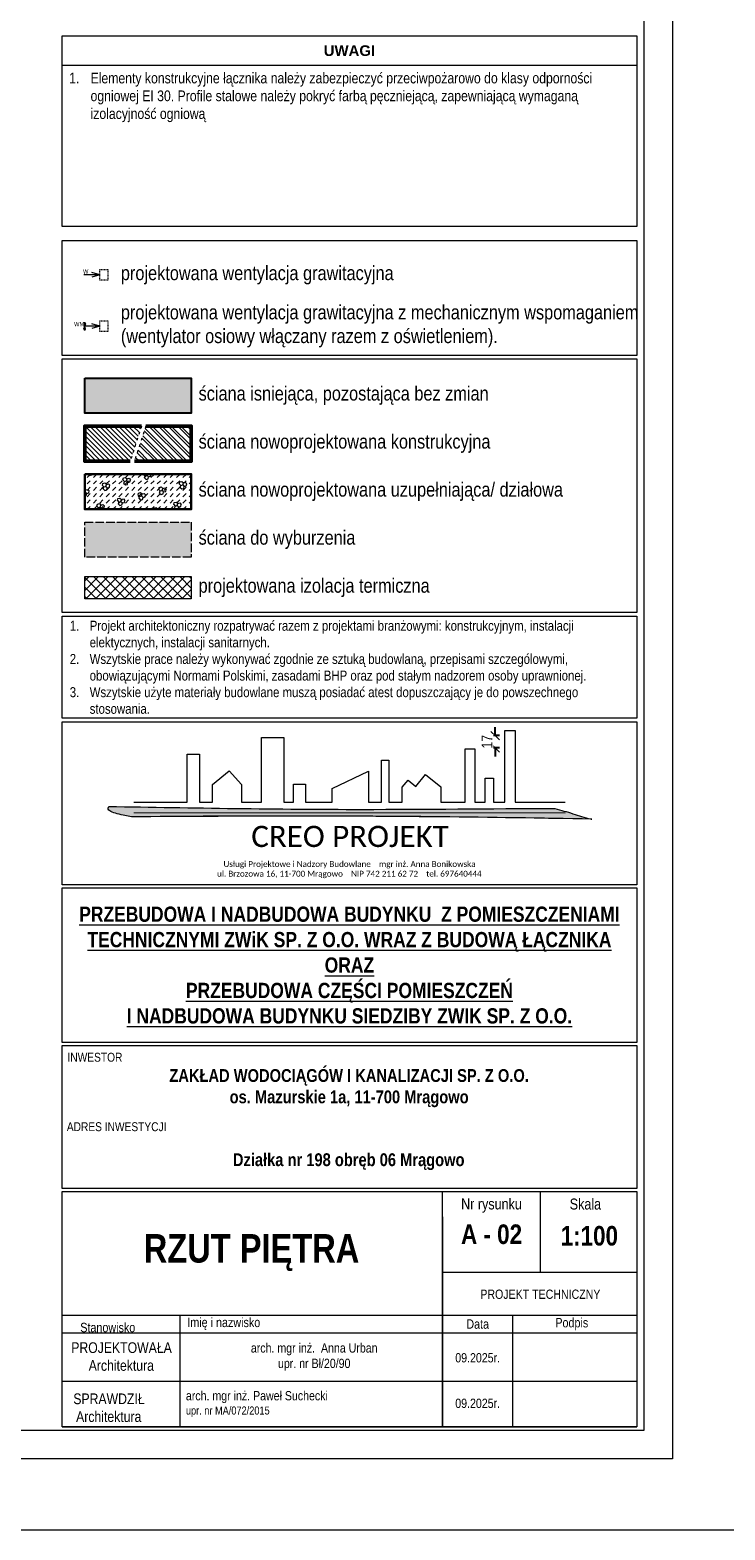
# Model space of a CAD drawing. Header units: millimetres. Extents: x 31175 to 52214, y -18116 to -5516.
# Tile 46 of 155: x 36113 to 37089, y -13916 to -11808. Entities that reach past the tile are written whole.
import ezdxf

# ---------------------------------------------------------------- set-up
doc = ezdxf.new("R2010")
doc.units = ezdxf.units.MM
for name, pattern in [('3', [1, 0.5, -0.5]), ('ACAD_ISO02W100', [15, 12, -3]), ('ACAD_ISO03W100', [30, 12, -18])]:
    doc.linetypes.add(name, pattern=pattern)
doc.layers.get('Defpoints').update_dxf_attribs({"color": 6})
for name, color, linetype, lineweight, true_color in [('A-izolacja', 7, 'Continuous', 9, 0x4775ff), ('A_SCIANA DO WYBURZENIA', 7, 'ACAD_ISO02W100', 18, 0xf7833b), ('r-ramka', 7, 'Continuous', 0, 0x727169), ('S_KRESKOWANIE_SC_ISTN', 7, 'Continuous', 0, 0x878787)]:
    doc.layers.add(name, color=color, linetype=linetype, lineweight=lineweight, true_color=true_color)
for name, color, linetype, lineweight in [('A-kreskowanie', 253, 'Continuous', 0), ('A-opis', 130, 'Continuous', 9), ('A-wymiar', 177, 'Continuous', 0), ('A_SCIANA_ISTN', 253, 'Continuous', 25), ('A_SCIANA_PROJ_KONSTRUKCJA', 3, 'Continuous', 50), ('A_SCINAN_PROJ_DZIALOWA', 5, 'Continuous', 30), ('elewacja C', 253, 'Continuous', 0)]:
    doc.layers.add(name, color=color, linetype=linetype, lineweight=lineweight)
doc.styles.add('BIKWYM', font='BIKROMSW.SHX', dxfattribs={"width": 0.8})
doc.styles.get("Standard").update_dxf_attribs({"font": 'ARIALN.TTF'})
doc.styles.add('wymiar', font='ARIALN.TTF')
doc.styles.add('wymiary', font='ARIALN.TTF')
doc.dimstyles.new('anka', dxfattribs={"dimtxt": 15, "dimasz": 12, "dimexe": 6, "dimexo": 0.0625, "dimgap": 4, "dimtad": 1, "dimdec": 0, "dimzin": 0, "dimdsep": 46, "dimtxsty": 'wymiary', "dimblk": 'OBLIQUE', "dimcen": 0.09, "dimclrt": 7, "dimadec": 0, "dimazin": 0, "dimtfac": 1, "dimtdec": 0, "dimtix": 1, "dimtofl": 0, "dimtmove": 0, "dimatfit": 3, "dimldrblk": 'OBLIQUE', "dimfxl": 6, "dimfxlon": 1, "dimtfill": 1, "dimtolj": 1, "dimtzin": 0, "dimarcsym": 0})

# ---------------------------------------------------------------- blocks, each defined once
blk = doc.blocks.new('_OBLIQUE')
at = {"color": 0, "linetype": 'ByBlock'}
blk.add_line((-0.5, -0.5), (0.5, 0.5), dxfattribs=at)
blk = doc.blocks.new('*D75')
at = {"layer": 'A-wymiar', "color": 0, "lineweight": -2, "transparency": 16777216}
for p, q in [((36766.1, -12799.5), (36766.1, -12787.5)), ((36772.1, -12799.5), (36760.1, -12799.5)), ((36772.1, -12816.7), (36760.1, -12816.7)), ((36766.1, -12816.7), (36766.1, -12828.7))]:
    blk.add_line(p, q, dxfattribs=at)
at = {"layer": 'Defpoints', "color": 0, "transparency": 16777216}
for p in [(37965.3, -12799.5), (37390.6, -12816.7)]:
    blk.add_point(p, dxfattribs=at)
at = {"layer": 'A-wymiar', "color": 0, "lineweight": -2, "transparency": 16777216, "xscale": 12, "yscale": 12, "zscale": 12}
for p, rotation in [((36766.1, -12799.5), 270), ((36766.1, -12816.7), 90)]:
    blk.add_blockref('_OBLIQUE', p, dxfattribs=dict(at, rotation=rotation))
at = {"layer": 'A-wymiar', "color": 7, "transparency": 16777216, "insert": (36754.6, -12808.1), "char_height": 15, "attachment_point": 5, "rotation": 90, "style": 'wymiary', "bg_fill": 3, "box_fill_scale": 1.1, "bg_fill_color": 256, "bg_fill_true_color": 13158600, "bg_fill_transparency": 0}
blk.add_mtext('\\A1;17', dxfattribs=at)
at = {"layer": 'Defpoints', "color": 0, "transparency": 16777216}
blk.add_point((36766.1, -12799.5), dxfattribs=at)
blk = doc.blocks.new('LOGO')
at = {"layer": 'elewacja C'}
h = blk.add_hatch(color=30, dxfattribs=at)
h.dxf.hatch_style = 1
edge = h.paths.add_edge_path()
edge.add_spline(control_points=[(11534.1, 18108), (11532.4, 18108), (11289.1, 18108), (10726.7, 18100.5), (10166.1, 18110.3), (9846.9, 18115.9)], knot_values=[0, 0, 0, 0, 5.133754, 729.732593, 1687.267838, 1687.267838, 1687.267838, 1687.267838], degree=3, periodic=0)
edge.add_spline(control_points=[(9846.9, 18115.9), (9846.1, 18113.8), (9840.3, 18098.6), (9889.5, 18084.9), (9916.9, 18079.7), (9932.8, 18076.7)], knot_values=[0, 0, 0, 0, 6.318514, 46.500226, 101.574566, 101.574566, 101.574566, 101.574566], degree=3, periodic=0)
edge.add_spline(control_points=[(9932.8, 18076.7), (10322, 18078.7), (10902.2, 18081.7), (11482.3, 18071.2), (11673.1, 18067.7)], knot_values=[0, 0, 0, 0, 1167.750225, 1740.44888, 1740.44888, 1740.44888, 1740.44888], degree=3, periodic=0)
edge.add_spline(control_points=[(11673.1, 18067.7), (11671.6, 18068.1), (11647.3, 18072.9), (11601.8, 18089.6), (11556.8, 18101.9), (11534.1, 18108)], knot_values=[0, 0, 0, 0, 4.823923, 74.316576, 144.781951, 144.781951, 144.781951, 144.781951], degree=3, periodic=0)
at = {"layer": 'elewacja C', "color": 7}
blk.add_lwpolyline([(9941.5, 18131.4), (10143.1, 18131.4), (10143.1, 18312.9), (10190.9, 18312.9), (10190.9, 18131.4), (10239.4, 18131.4), (10239.4, 18198.3), (10302.6, 18251), (10348.8, 18198.8), (10348.8, 18131.4), (10424.9, 18131.4), (10424.9, 18376.1), (10509.3, 18376.1), (10509.3, 18131.4), (10545.8, 18131.4), (10545.8, 18200.4), (10590.6, 18200.4), (10590.6, 18131.4), (10691.4, 18131.4), (10691.4, 18183.5), (10828.6, 18248.8), (10828.6, 18131.4), (10877.8, 18131.4), (10877.8, 18290.5), (10905.9, 18290.5), (10905.9, 18131.4), (10957, 18131.4), (10957, 18188.2), (10978.7, 18215.2), (11007.9, 18191.3), (11045.2, 18236), (11102.5, 18189.8), (11102.5, 18131.4), (11195, 18131.4), (11195, 18333.8), (11231.7, 18333.8), (11231.7, 18131.4), (11270.7, 18131.4), (11270.7, 18222.8), (11301.7, 18222.8), (11301.7, 18131.4), (11344.5, 18131.4), (11344.5, 18403.2), (11383.5, 18403.2), (11383.5, 18131.4), (11573.1, 18131.4)], dxfattribs=at)
at = {"layer": 'elewacja C', "color": 250, "const_width": 4}
blk.add_lwpolyline([(9941.5, 18091.9), (11574.1, 18091.9)], dxfattribs=at)
at = {"layer": 'elewacja C', "color": 30}
blk.add_arc((10503.6, -40448.4), 58527.8, 88.854996, 90.558825, dxfattribs=at)
for points in [[(9932.8, 18076.7), (9878.9, 18088.3), (9845.1, 18109.9), (9846.9, 18115.9)], [(9846.9, 18115.9), (10804.4, 18104.8), (11529, 18108), (11534.1, 18108)], [(11534.1, 18108), (11601.8, 18088.5), (11668.4, 18068.7), (11673.1, 18067.7)], [(11673.1, 18067.7), (11100.5, 18076.7), (9932.8, 18076.7)]]:
    blk.add_spline(points, degree=3, dxfattribs=at)
at = {"layer": 'elewacja C', "color": 7, "insert": (9846.9, 18042.5), "char_height": 20, "attachment_point": 1}
blk.add_mtext_dynamic_manual_height_columns('\\pi539.21;{\\fCalibri|b0|i0|c0|p34;\\H4x;CREO PROJEKT\\H1.25x;\\P\\pi434.09;\\H0.22x;Usługi Projektowe i Nadzory Budowlane    mgr inż. Anna Bonikowska\\P\\pi409.92;ul. Brzozowa 16, 11-700 Mrągowo    NIP 742 211 62 72    tel. 69764044\\fArial|b0|i0|c238|p34;4}', width=1826.244, gutter_width=12.5, heights=[0], dxfattribs=at)

msp = doc.modelspace()

# ---------------------------------------------------------------- hatches: boundary and pattern name
at = {"layer": 'A-izolacja', "transparency": 33554687}
h = msp.add_hatch(dxfattribs=at)
h.set_pattern_fill('ANSI37', color=256, scale=3, angle=90)
h.set_pattern_definition([(135, (15689.9325, -11663.665), (-6.735192, -6.735192), []), (225, (15689.9325, -11663.665), (6.735192, -6.735192), [])])
h.paths.add_polyline_path([(36339.1, -12576), (36189.5, -12576), (36189.5, -12607.4), (36339.1, -12607.4)])
at = {"layer": 'A-kreskowanie', "lineweight": 5, "true_color": 0xeb7500}
h = msp.add_hatch(dxfattribs=at)
h.set_pattern_fill('ANSI32', color=30, angle=-90)
h.set_pattern_definition([(315, (-1e-10, -4300.834), (6.735192, 6.735192), []), (315, (-1e-10, -4305.324), (6.735192, 6.735192), [])])
h.paths.add_polyline_path([(36339.1, -12364.5), (36275.3, -12364.5), (36259.3, -12413.9), (36339.1, -12413.9)])
at = {"layer": 'A_SCIANA DO WYBURZENIA', "transparency": 33554687}
h = msp.add_hatch(dxfattribs=at)
h.set_pattern_fill('DOTS', color=256, scale=0.75)
h.set_pattern_definition([(0, (15689.9325, -11625.6659), (0.5953125, 1.190625), [0, -1.190625])])
h.paths.add_polyline_path([(36339.1, -12499.5), (36189.5, -12499.5), (36189.5, -12548.9), (36339.1, -12548.9)])
at = {"layer": 'A_SCIANA_PROJ_KONSTRUKCJA', "lineweight": 9, "true_color": 0x2ad533}
h = msp.add_hatch(dxfattribs=at)
h.set_pattern_fill('ANSI31', color=102, scale=1.5, angle=90)
h.set_pattern_definition([(135, (15689.9325, -11625.666), (-3.367596, -3.367596), [])])
h.paths.add_polyline_path([(36269.3, -12364.5), (36189.5, -12364.5), (36189.5, -12413.9), (36253.3, -12413.9)])
at = {"layer": 'A_SCINAN_PROJ_DZIALOWA', "lineweight": 9, "true_color": 0x27773c, "transparency": 33554610}
h = msp.add_hatch(dxfattribs=at)
h.set_pattern_fill('GAZOBETON S100 ISO 1J', color=97, scale=2, pattern_type=2)
h.set_pattern_definition([(15, (-36.012, -4309.333), (7.764572, 28.977773), [2.93294, -27.06706]), (15, (-32.42, -4305.74), (7.764572, 28.977773), [2.93294, -27.06706]), (15, (-37.327, -4304.426), (7.764572, 28.977773), [2.93294, -27.06706]), (15, (-33.735, -4300.834), (7.764572, 28.977773), [2.93294, -27.06706]), (15, (-38.642, -4299.52), (7.764572, 28.977773), [2.93294, -27.06706]), (75, (-39.4, -4302.352), (-21.213201, 21.213203), [2.93294, -27.06706]), (75, (-38.086, -4307.26), (-21.213201, 21.213203), [2.93294, -27.06706]), (75, (-34.494, -4303.667), (-21.213201, 21.213203), [2.93294, -27.06706]), (75, (-33.18, -4308.574), (-21.213201, 21.213203), [2.93294, -27.06706]), (75, (-29.587, -4304.982), (-21.213201, 21.213203), [2.93294, -27.06706]), (315, (-38.086, -4307.26), (28.977773, 7.76457), [2.93294, -27.06706]), (315, (-39.4, -4302.352), (28.977773, 7.76457), [2.93294, -27.06706]), (315, (-34.494, -4303.667), (28.977773, 7.76457), [2.93294, -27.06706]), (315, (-30.902, -4300.075), (28.977773, 7.76457), [2.93294, -27.06706]), (315, (-35.81, -4298.76), (28.977773, 7.76457), [2.93294, -27.06706]), (45, (-33.735, -4300.834), (9e-16, 8.9802561), [6.35, -6.35])])
h.paths.add_polyline_path([(36339.1, -12432), (36189.5, -12432), (36189.5, -12481.4), (36339.1, -12481.4)])
at = {"layer": 'S_KRESKOWANIE_SC_ISTN', "transparency": 33554559}
h = msp.add_hatch(color=256, dxfattribs=at)
h.dxf.hatch_style = 1
h.paths.add_polyline_path([(36339.1, -12297), (36189.5, -12297), (36189.5, -12346.4), (36339.1, -12346.4)])

# ---------------------------------------------------------------- linework, layer by layer
at = {"layer": 'A-izolacja'}
msp.add_lwpolyline([(36189.5, -12576), (36339.1, -12576), (36339.1, -12607.4), (36189.5, -12607.4)], close=True, dxfattribs=at)
at = {"layer": 'A-opis', "lineweight": 9}
for points in [[(36210.7, -12152.1), (36188.2, -12152.1)], [(36210.7, -12152.1), (36199.5, -12148.8)], [(36210.7, -12152.1), (36199.5, -12155.4)], [(36210.7, -12224.3), (36188.2, -12224.3)], [(36188.4, -12221), (36189.5, -12224.3)], [(36188.4, -12227.7), (36189.5, -12224.3)], [(36190.7, -12221), (36189.5, -12224.3)], [(36190.7, -12227.7), (36189.5, -12224.3)], [(36210.7, -12224.3), (36199.5, -12221.1)], [(36210.7, -12224.3), (36199.5, -12227.6)]]:
    msp.add_lwpolyline(points, dxfattribs=at)
at = {"layer": 'A-opis', "linetype": '3', "lineweight": 9, "ltscale": 2}
for points in [[(36221.7, -12159.6), (36210.7, -12159.6), (36210.7, -12144.6), (36221.7, -12144.6)], [(36221.7, -12231.8), (36210.7, -12231.8), (36210.7, -12216.8), (36221.7, -12216.8)]]:
    msp.add_lwpolyline(points, close=True, dxfattribs=at)
at = {"layer": 'A-opis', "linetype": 'ACAD_ISO03W100', "ltscale": 0.3}
for points in [[(36269.3, -12364.5), (36253.3, -12413.9)], [(36275.3, -12364.5), (36259.3, -12413.9)]]:
    msp.add_lwpolyline(points, dxfattribs=at)
at = {"layer": 'A-opis', "lineweight": 9}
for centre, start, end in [((36189.5, -12220.6), 340.8229, 199.1771), ((36189.5, -12228.1), 160.8229, 19.1771)]:
    msp.add_arc(centre, 1.22, start, end, dxfattribs=at)
at = {"layer": 'A_SCIANA DO WYBURZENIA'}
msp.add_lwpolyline([(36189.5, -12499.5), (36339.1, -12499.5), (36339.1, -12548.9), (36189.5, -12548.9)], close=True, dxfattribs=at)
at = {"layer": 'A_SCIANA_ISTN'}
msp.add_lwpolyline([(36189.5, -12297), (36339.1, -12297), (36339.1, -12346.4), (36189.5, -12346.4)], close=True, dxfattribs=at)
at = {"layer": 'A_SCIANA_PROJ_KONSTRUKCJA'}
for points in [[(36253.3, -12413.9), (36189.5, -12413.9), (36189.5, -12364.5), (36269.3, -12364.5)], [(36275.3, -12364.5), (36339.1, -12364.5), (36339.1, -12413.9), (36259.3, -12413.9)]]:
    msp.add_lwpolyline(points, dxfattribs=at)
at = {"layer": 'A_SCINAN_PROJ_DZIALOWA'}
msp.add_lwpolyline([(36189.5, -12432), (36339.1, -12432), (36339.1, -12481.4), (36189.5, -12481.4)], close=True, dxfattribs=at)
at = {"layer": 'r-ramka'}
for p, q in [((36692.1, -13770.7), (36692.1, -13440)), ((36692.1, -13770.7), (36692.1, -13440)), ((36829.6, -13553.5), (36829.6, -13440)), ((36692.1, -13475.8), (36692.1, -13770.7)), ((36692.1, -13553.5), (36965.1, -13553.5)), ((36157.6, -13614), (36965.1, -13614)), ((36323.3, -13770.7), (36323.3, -13614)), ((36323.3, -13770.7), (36323.3, -13614)), ((36692.1, -13614), (36692.1, -13770.7)), ((36790.9, -13770.7), (36790.9, -13614)), ((36790.9, -13770.7), (36790.9, -13614)), ((36157.6, -13638.7), (36965.1, -13638.7)), ((36157.6, -13638.7), (36965.1, -13638.7)), ((36157.6, -13638.7), (36965.1, -13638.7)), ((36157.6, -13706.7), (36965.1, -13706.7)), ((36157.6, -13706.7), (36965.1, -13706.7)), ((36157.6, -13706.7), (36965.1, -13706.7)), ((36157.6, -13706.7), (36965.1, -13706.7)), ((36157.6, -13770.7), (36965.1, -13770.7)), ((36157.6, -13770.7), (36965.1, -13770.7)), ((36157.6, -13770.7), (36965.1, -13770.7)), ((36157.6, -13770.7), (36965.1, -13770.7))]:
    msp.add_line(p, q, dxfattribs=at)
for points in [[(36157.6, -11816.3), (36965.1, -11816.3), (36965.1, -12084.3), (36157.6, -12084.3)], [(36157.6, -11816.3), (36965.1, -11816.3), (36965.1, -11858), (36157.6, -11858)], [(36157.6, -12103.8), (36965.1, -12103.8), (36965.1, -12265.2), (36157.6, -12265.2)], [(36157.6, -12270.2), (36965.1, -12270.2), (36965.1, -12626.6), (36157.6, -12626.6)], [(36157.6, -12631.6), (36965.1, -12631.6), (36965.1, -12775.2), (36157.6, -12775.2)], [(36157.6, -13013.3), (36965.1, -13013.3), (36965.1, -13230.7), (36157.6, -13230.7)], [(36157.6, -13234.7), (36965.1, -13234.7), (36965.1, -13436), (36157.6, -13436)], [(36157.6, -13440), (36965.1, -13440), (36965.1, -13770.7), (36157.6, -13770.7)]]:
    msp.add_lwpolyline(points, close=True, dxfattribs=at)

# ---------------------------------------------------------------- texts
at = {"layer": 'A-opis', "char_height": 15}
for s, width, gutter_width, insert, attachment_point in [('\\pi-30,l30,t30,45;1.^IŚciany w pomieszczeniach mokrych należy wykończyć płytkami ceramicznymi pierwszej jakości, o \\P\\pi0,t45;klasie ścieralności min. 2. W jadalni płytki układać w pasie o wysokości 60 cm nad ciągiem \\Pkuchennym. W szatni oraz toaletach ściany w obszarze umywalki oraz w pomieszczeniu \\Pporządkowym przy zlewie wykończyć płytkami do wysokości 200 cm, z zachowaniem marginesów \\Pmin. 30 cm poza obrys urządzenia. W pomieszczeniu natrysku oraz w toaletach (wc) ściany obłożyć \\Ppłytkami na całej wysokości.\\P\\pi-30,t30,45;2.^IŚciany kabin wc wykonać z bloczków gazobetonoywch gr. 6cm lub zastosować systemowe \\P\\pi0,t45;przegrody kabinowe.', 792.829, 60, (36167.6, -11583.4), 1), ('{\\fArial|b1|i0|c238|p34;UWAGI}', 494.295, 12.5, (36561.3, -11837.1), 5), ('\\pi-30,l30,t30,45;1.^IElementy konstrukcyjne łącznika należy zabezpieczyć przeciwpożarowo do klasy odporności \\P\\pi0,t45;ogniowej EI 30. Profile stalowe należy pokryć farbą pęczniejącą, zapewniającą wymaganą \\Pizolacyjność ogniową', 792.829, 60, (36167.6, -11868), 1)]:
    msp.add_mtext_dynamic_manual_height_columns(s, width=width, gutter_width=gutter_width, heights=[0], dxfattribs=dict(at, insert=insert, attachment_point=attachment_point))
at = {"layer": 'A-opis', "color": 156, "true_color": 0x0f468a, "insert": (35480.8, -11883.1), "char_height": 15, "attachment_point": 1, "style": 'wymiary'}
msp.add_mtext_dynamic_manual_height_columns('\\pi45.743;{\\LPOM \\P\\pi21.493;PORZĄDK.\\P\\pi35.266;}2,76 m²', width=128.024, gutter_width=12.5, heights=[0], dxfattribs=at)
at = {"layer": 'A-opis', "lineweight": 9, "char_height": 6, "attachment_point": 5, "style": 'BIKWYM'}
for s, insert in [('W', (36190.8, -12147.3)), ('WM', (36181.6, -12221.3))]:
    msp.add_mtext_dynamic_manual_height_columns(s, width=10.121, gutter_width=12.5, heights=[0], dxfattribs=dict(at, insert=insert))
at = {"layer": 'r-ramka', "char_height": 20, "attachment_point": 4, "style": 'wymiar'}
for s, width, insert in [('projektowana wentylacja grawitacyjna', 611.256, (36240.2, -12152.5)), ('projektowana wentylacja grawitacyjna z mechanicznym wspomaganiem (wentylator osiowy włączany razem z oświetleniem).', 724.958, (36240.2, -12224.3)), ('ściana isniejąca, pozostająca bez zmian', 461.455, (36349.4, -12321.7)), ('ściana nowoprojektowana konstrukcyjna', 455.43, (36349.4, -12389.2)), ('ściana nowoprojektowana uzupełniająca/ działowa', 560.11, (36349.4, -12456.7)), ('ściana do wyburzenia', 356.775, (36349.4, -12524.2)), ('projektowana izolacja termiczna', 403.82, (36349.4, -12591.7))]:
    msp.add_mtext_dynamic_manual_height_columns(s, width=width, gutter_width=12.5, heights=[0], dxfattribs=dict(at, insert=insert))
at = {"layer": 'r-ramka'}
for s, width, gutter_width, heights, insert, char_height, attachment_point in [('{\\fArial Narrow|b1|i0|c238|p34;\\H1.4286x;\\LPRZEBUDOWA I NADBUDOWA BUDYNKU  Z POMIESZCZENIAMI TECHNICZNYMI ZWiK SP. Z O.O. WRAZ Z BUDOWĄ ŁĄCZNIKA\\PORAZ\\PPRZEBUDOWA CZĘŚCI POMIESZCZEŃ\\PI NADBUDOWA BUDYNKU SIEDZIBY ZWIK SP. Z O.O.}', 808.87, 1145, [688], (36561.3, -13122), 15, 5), ('INWESTOR', 203.028, 12.5, [0], (36165.2, -13245.2), 12.5, 1), ('ADRES INWESTYCJI', 203.028, 12.5, [0], (36164.3, -13342.8), 12.5, 1)]:
    msp.add_mtext_dynamic_manual_height_columns(s, width=width, gutter_width=gutter_width, heights=heights, dxfattribs=dict(at, insert=insert, char_height=char_height, attachment_point=attachment_point))
for s, insert, char_height, width, attachment_point in [('\\pt133.95;{\\fArial Narrow|b1|i0|c238|p34;ZAKŁAD WODOCIĄGÓW I KANALIZACJI SP. Z O.O.\\Pos. Mazurskie 1a, 11-700 Mrągowo}', (36560.9, -13294.9), 18, 811.434, 5), ('{\\fArial Narrow|b1|i0|c238|p34;Działka nr 198 obręb 06 Mrągowo}', (36560.3, -13398.2), 18, 811.434, 5), ('Nr rysunku', (36760.9, -13459.9), 15.4, 137.5, 5), ('Skala', (36870.8, -13450), 15.4, 66.565, 1), ('{\\fArial Narrow|b1|i0|c238|p34;A - 02}', (36761, -13500.3), 27.5, 137.755, 5), ('{\\fArial Narrow|b1|i0|c238|p34;1:100}', (36898.4, -13502.5), 27.5, 137.5, 5), ('{\\fArial Narrow|b1|i0|c238|p34;\\H1.3333x;RZUT PIĘTRA}', (36423.8, -13526), 30, 536.569, 5), ('PROJEKT TECHNICZNY', (36829.6, -13584.5), 13, 274.999, 5), ('Stanowisko', (36221.8, -13631.3), 13.2, 167.765, 5), ('{\\fArial|b0|i0|c238|p34;  }Imię i nazwisko', (36323.3, -13626), 13.2, 161.994, 4), ('Data', (36741.5, -13626.4), 13.2, 98.775, 5), ('Podpis', (36873.7, -13626.4), 13.2, 186.844, 5), ('\\pi12.866;PROJEKTOWAŁA\\P\\pi37.417;Architektura', (36157.6, -13672.1), 15, 165.765, 4), ('09.2025r.', (36741.5, -13673.8), 13, 98.775, 5), ('\\pi33.473;SPRAWDZIŁ\\P\\pi37.417;Architektura', (36139.9, -13744), 15, 165.765, 4), ('09.2025r.', (36741.5, -13737.8), 13, 98.775, 5)]:
    msp.add_mtext(s, dxfattribs=dict(at, insert=insert, char_height=char_height, width=width, attachment_point=attachment_point))
at = {"layer": 'r-ramka', "char_height": 13, "width": 368.804, "style": 'wymiar'}
for s, insert, attachment_point in [('  arch. mgr inż.  Anna Urban\\P  upr. nr Bł/20/90', (36507.7, -13672.7), 5), ('  arch. mgr inż. Paweł Suchecki\\P\\pt182;  {\\H0.86667x;upr. nr MA/072/2015}', (36323.3, -13738.7), 4)]:
    msp.add_mtext(s, dxfattribs=dict(at, insert=insert, attachment_point=attachment_point))

# ---------------------------------------------------------------- dimensions: what is measured, and where the dimension line sits
at = {"layer": 'A-wymiar'}
dim = msp.add_linear_dim(base=(36766.1, -12799.5), p1=(37390.6, -12816.7), p2=(37965.3, -12799.5), angle=90, dimstyle='anka', dxfattribs=at)
dim.commit()
dim.dimension.update_dxf_attribs({"geometry": '*D75', "text_midpoint": (36754.6, -12808.1)})

# ---------------------------------------------------------------- next in the draw order: linework, layer by layer
at = {"layer": 'r-ramka'}
msp.add_lwpolyline([(37115.1, -9715.7), (31175.1, -9715.7), (31175.1, -13915.7), (37115.1, -13915.7), (37115.1, -9715.7)], dxfattribs=at)
for points in [[(37015.1, -9815.7), (37015.1, -13815.7), (31413.9, -13815.7), (31413.9, -9815.7)], [(36975.1, -9855.7), (36975.1, -13775.7), (31453.9, -13775.7), (31453.9, -9855.7)], [(36157.6, -12780.2), (36965.1, -12780.2), (36965.1, -13009.3), (36157.6, -13009.3)]]:
    msp.add_lwpolyline(points, close=True, dxfattribs=at)

# ---------------------------------------------------------------- next in the draw order: block references
at = {"layer": 'r-ramka', "color": 30, "xscale": 0.3716075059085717, "yscale": 0.3716075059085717, "zscale": 0.3716075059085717}
msp.add_blockref('LOGO', (32563.9, -19631), dxfattribs=at)

# ---------------------------------------------------------------- next in the draw order: texts
at = {"layer": 'r-ramka', "insert": (36168.4, -12638.1), "char_height": 14, "attachment_point": 1}
msp.add_mtext_dynamic_manual_height_columns('\\pi-28,l28,t28,42;1.^IProjekt architektoniczny rozpatrywać razem z projektami branżowymi: konstrukcyjnym, instalacji \\P\\pi0,t42;elektycznych, instalacji sanitarnych.\\P\\pi-28,t28,42;2.^IWszytskie prace należy wykonywać zgodnie ze sztuką budowlaną, przepisami szczególowymi, \\P\\pi0,t42;obowiązującymi Normami Polskimi, zasadami BHP oraz pod stałym nadzorem osoby uprawnionej.\\P\\pi-28,t28,42;3.^IWszytskie użyte materiały budowlane muszą posiadać atest dopuszczający je do powszechnego \\P\\pi0,t42;stosowania.', width=796.702, gutter_width=12.5, heights=[0], dxfattribs=at)

doc.saveas('drawing.dxf')
